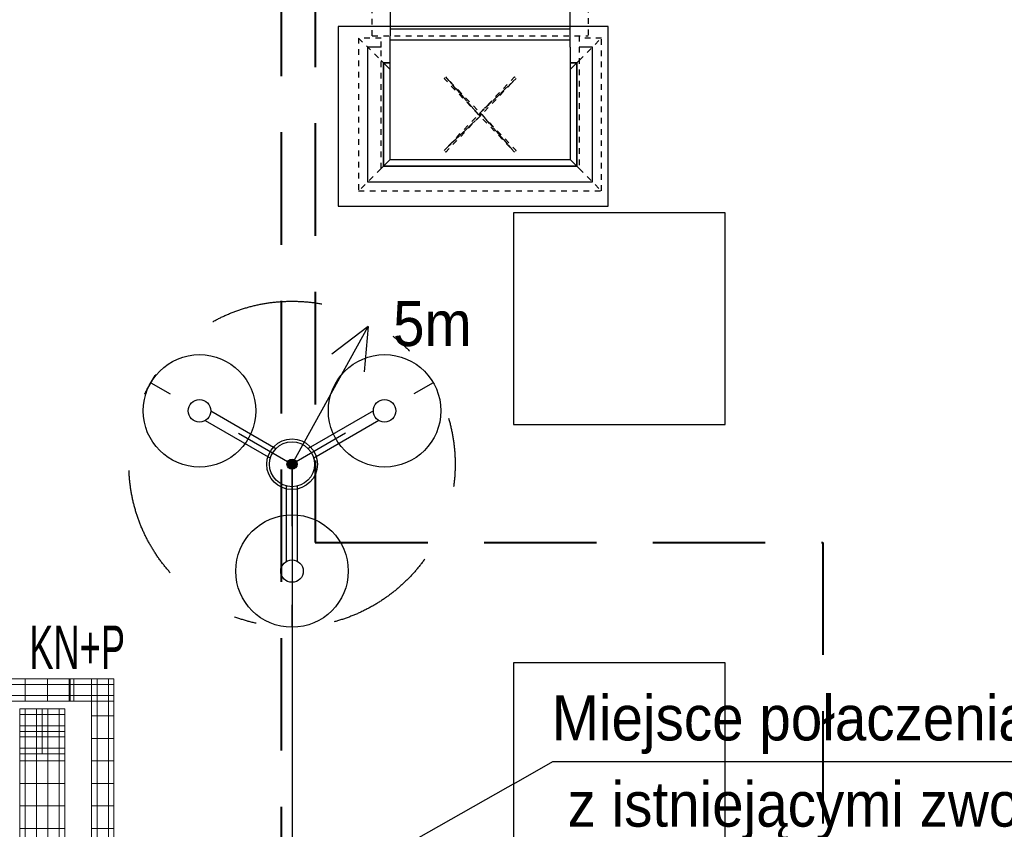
# Model space of a CAD drawing. Header units: millimetres. Extents: x -165365 to -33565, y 7406 to 103342.
# Tile 91 of 256: x -112324 to -107948, y 34996 to 38597. Entities that reach past the tile are written whole.
import ezdxf
from ezdxf.enums import TextEntityAlignment as Align

# ---------------------------------------------------------------- set-up
doc = ezdxf.new("R2010")
doc.units = ezdxf.units.MM
doc.header["$MEASUREMENT"] = 0
for name, pattern in [('ACAD_ISO03W100', [150, 60, -90]), ('DASHED2', [0.375, 0.25, -0.125]), ('Dashed2cust', [50, 25, -25]), ('DDS_LT8', [259.999998, 20, -69.999999, 100, -69.999999]), ('Wipeout_Contour', [1000, 0, -1000])]:
    doc.linetypes.add(name, pattern=pattern)
doc.layers.add('2DE_PRO_CblfEZ', color=80, linetype='Continuous', lineweight=15)
doc.layers.add('CP_DETAL', color=33, linetype='Continuous', lineweight=9)
for name, color, linetype in [('___INST__AR_podstawy', 3, 'Continuous'), ('ELEK CIENKIE', 80, 'Continuous'), ('ELEK ODGROMÓWKA', 214, 'Continuous'), ('ELEK OPIS', 140, 'Continuous'), ('FLUID-W8', 7, 'Continuous'), ('FLUID-W8-INS', 7, 'Continuous'), ('Słup', 252, 'Continuous')]:
    doc.layers.add(name, color=color, linetype=linetype)
doc.styles.add('Arial', font='arial.ttf')
doc.styles.add('CP_ATTR', font='arial.ttf')
pattern_1 = [(90, (-3e-14, -25), (-100, 6e-15), [])]

# ---------------------------------------------------------------- blocks, each defined once
blk = doc.blocks.new('A$C67C5DD4D')
at = {"color": 254, "linetype": 'Wipeout_Contour', "lineweight": 0, "ltscale": 463286.654113}
blk.add_wipeout([(43499.3, 20019.8), (44699.3, 20019.8), (44699.3, 20819.8), (43499.3, 20819.8)], dxfattribs=at).dxf.layer = 'Słup'
at = {"color": 254, "linetype": 'Wipeout_Contour', "lineweight": 0, "ltscale": 459730.578429}
blk.add_wipeout([(44278.5, 19050), (45218.5, 19050), (45218.5, 19990), (44278.5, 19990)], dxfattribs=at).dxf.layer = 'Słup'
at = {"color": 254, "linetype": 'Wipeout_Contour', "lineweight": 0, "ltscale": 457416.667858}
blk.add_wipeout([(44278.5, 17050), (45218.5, 17050), (45218.5, 17990), (44278.5, 17990)], dxfattribs=at).dxf.layer = 'Słup'
at = {"layer": 'Słup'}
for p, q in [((44699.3, 20819.8), (43499.3, 20819.8)), ((43499.3, 20819.8), (43499.3, 20019.8)), ((44699.3, 20019.8), (44699.3, 20819.8)), ((43499.3, 20019.8), (44699.3, 20019.8)), ((45218.5, 19990), (44278.5, 19990)), ((44278.5, 19990), (44278.5, 19050)), ((45218.5, 19050), (45218.5, 19990)), ((44278.5, 19050), (45218.5, 19050)), ((45218.5, 17990), (44278.5, 17990)), ((44278.5, 17990), (44278.5, 17050)), ((45218.5, 17050), (45218.5, 17990))]:
    blk.add_line(p, q, dxfattribs=at)
blk = doc.blocks.new('spód iglica')
at = {"layer": 'ELEK ODGROMÓWKA', "color": 7, "linetype": 'DDS_LT8'}
for p in [(-10292.73, 36525.09), (-10041.58, 36525.09), (-10167.16, 36307.59)]:
    blk.add_line(p, (-10167.16, 36452.59), dxfattribs=at)
at = {"layer": 'ELEK ODGROMÓWKA', "color": 7}
for p, q in [((-10239.43, 36500.09), (-10181.43, 36466.6)), ((-10094.88, 36500.09), (-10152.89, 36466.6)), ((-10244.43, 36491.43), (-10186.43, 36457.94)), ((-10089.88, 36491.43), (-10147.89, 36457.94)), ((-10172.16, 36366.25), (-10172.16, 36433.23)), ((-10162.16, 36366.25), (-10162.16, 36433.23))]:
    blk.add_line(p, q, dxfattribs=at)
at = {"layer": 'ELEK ODGROMÓWKA', "color": 7, "linetype": 'DDS_LT8'}
blk.add_circle((-10167.16, 36452.59), 145, dxfattribs=at)
at = {"layer": 'ELEK ODGROMÓWKA', "color": 7}
for centre, radius in [((-10249.43, 36500.09), 50), ((-10084.88, 36500.09), 50), ((-10249.43, 36500.09), 10), ((-10084.88, 36500.09), 10), ((-10167.16, 36452.59), 20), ((-10167.16, 36357.59), 50), ((-10167.16, 36357.59), 10)]:
    blk.add_circle(centre, radius, dxfattribs=at)
blk = doc.blocks.new('iglica')
at = {"layer": 'ELEK ODGROMÓWKA'}
blk.add_hatch(color=256, dxfattribs=at).paths.add_polyline_path([(1043.59, -4064.29, 1), (1039.09, -4064.29, 1)])
for p, q in [((1041.34, -4064.29), (1075.18, -4003.1)), ((1075.18, -4003.1), (1059.04, -4015.3)), ((1075.18, -4003.1), (1073.42, -4023.25))]:
    blk.add_line(p, q, dxfattribs=at)
for radius in [11.25, 2.25]:
    blk.add_circle((1041.34, -4064.29), radius, dxfattribs=at)
blk = doc.blocks.new('2dcblcf_seg_200kp1')
for p, q in [((0, 0), (0, 200)), ((0, 200), (200, 200)), ((200, 0), (200, 200)), ((0, 0), (200, 0))]:
    blk.add_line(p, q)
at = {"layer": 'CP_DETAL'}
for p, q in [((100, 0), (100, 200)), ((200, 175), (0, 175)), ((200, 125), (0, 125)), ((0, 75), (200, 75)), ((200, 25), (0, 25))]:
    blk.add_line(p, q, dxfattribs=at)
blk = doc.blocks.new('2dcblcf_seg_200kp2')
for p, q in [((0, 0), (0, 200)), ((0, 200), (200, 200)), ((200, 0), (200, 200)), ((0, 0), (200, 0))]:
    blk.add_line(p, q)
at = {"layer": 'CP_DETAL'}
for p, q in [((100, 0), (100, 200)), ((200, 175), (0, 175)), ((200, 125), (0, 125)), ((0, 75), (200, 75)), ((200, 25), (0, 25))]:
    blk.add_line(p, q, dxfattribs=at)
blk = doc.blocks.new('2dcblf_korcf54_koll_b200_h054_r280_w090_l400_ov7xv5')
blk.add_blockref('2dcblcf_seg_200kp1', (0, -100))
at = {"rotation": 90}
blk.add_blockref('2dcblcf_seg_200kp2', (200, -100), dxfattribs=at)
at = {"linetype": 'ByBlock', "style": 'CP_ATTR', "flags": 9}
for tag in ['COUPLERS', 'NAME', 'COVER', 'DIVIDER', 'WEIGHT', 'OTHER', 'MOUNTINGS', 'MOUNTDIST', 'PRODUCER', 'ORDER-NO', 'GROUP', 'NUMBER']:
    blk.add_attdef(tag, text='', height=0.00005, dxfattribs=at).set_placement((0, 0), align=Align.MIDDLE_LEFT)
blk = doc.blocks.new('2dcblf_korcf54v_b200_h054_v4ghe1')
at = {"layer": 'CP_DETAL'}
h = blk.add_hatch(dxfattribs=at)
h.set_pattern_fill('_USER', color=256, scale=100, angle=90, style=0, pattern_type=0)
h.set_pattern_definition(pattern_1)
h.paths.add_polyline_path([(0, 100), (1086.6, 100), (1086.6, -100), (0, -100)])
for p, q in [((0, -100), (0, 100)), ((0, 100), (1086.6, 100)), ((1086.6, -100), (1086.6, 100)), ((0, -100), (1086.6, -100))]:
    blk.add_line(p, q)
for p, q in [((1086.6, 75), (0, 75)), ((1086.6, 25), (0, 25)), ((0, -25), (1086.6, -25)), ((1086.6, -75), (0, -75))]:
    blk.add_line(p, q, dxfattribs=at)
at = {"linetype": 'ByBlock', "style": 'CP_ATTR', "flags": 9}
for tag in ['NAME', 'NUMBER', 'GROUP', 'ORDER-NO', 'PRODUCER', 'COUPLERS', 'MOUNTDIST', 'MOUNTINGS', 'OTHER', 'WEIGHT', 'DIVIDER', 'COVER']:
    blk.add_attdef(tag, text='', height=0.00005, dxfattribs=at).set_placement((-0.1, 0), align=Align.MIDDLE_LEFT)
blk = doc.blocks.new('2dcblcf_seg_100kp1')
for p, q in [((0, 0), (0, 100)), ((0, 100), (100, 100)), ((100, 0), (100, 100)), ((0, 0), (100, 0))]:
    blk.add_line(p, q)
at = {"layer": 'CP_DETAL'}
for p, q in [((100, 75), (0, 75)), ((0, 25), (100, 25))]:
    blk.add_line(p, q, dxfattribs=at)
blk = doc.blocks.new('2dcblcf_seg_100kp2')
for p, q in [((0, 0), (0, 100)), ((0, 100), (100, 100)), ((100, 0), (100, 100)), ((0, 0), (100, 0))]:
    blk.add_line(p, q)
at = {"layer": 'CP_DETAL'}
for p, q in [((100, 75), (0, 75)), ((0, 25), (100, 25))]:
    blk.add_line(p, q, dxfattribs=at)
blk = doc.blocks.new('2dcblf_korcf54_koll_b100_h054_r220_w090_l200_f0mnyj4')
blk.add_blockref('2dcblcf_seg_100kp1', (0, -50))
at = {"rotation": 90}
blk.add_blockref('2dcblcf_seg_100kp2', (100, -50), dxfattribs=at)
at = {"linetype": 'ByBlock', "style": 'CP_ATTR', "flags": 9}
for tag in ['COUPLERS', 'NAME', 'COVER', 'DIVIDER', 'WEIGHT', 'OTHER', 'MOUNTINGS', 'MOUNTDIST', 'PRODUCER', 'ORDER-NO', 'GROUP', 'NUMBER']:
    blk.add_attdef(tag, text='', height=0.00005, dxfattribs=at).set_placement((0, 0), align=Align.MIDDLE_LEFT)
blk = doc.blocks.new('2Dcblfmark100')
at = {"color": 3}
for p, q in [((-10, -50), (-10, 50)), ((10, -50), (10, 50))]:
    blk.add_line(p, q, dxfattribs=at)
blk = doc.blocks.new('2dcblf_korcf54v_b100_h054_fdrddfd')
at = {"layer": 'CP_DETAL'}
h = blk.add_hatch(dxfattribs=at)
h.set_pattern_fill('_USER', color=256, scale=100, angle=90, style=0, pattern_type=0)
h.set_pattern_definition(pattern_1)
h.paths.add_polyline_path([(0, 50), (6088.5, 50), (6088.5, -50), (0, -50)])
for p, q in [((0, -50), (0, 50)), ((0, 50), (6088.5, 50)), ((6088.5, -50), (6088.5, 50)), ((0, -50), (6088.5, -50))]:
    blk.add_line(p, q)
for p, q in [((6088.5, 25), (0, 25)), ((0, -25), (6088.5, -25))]:
    blk.add_line(p, q, dxfattribs=at)
for p in [(3000, 0), (6000, 0)]:
    blk.add_blockref('2Dcblfmark100', p)
at = {"linetype": 'ByBlock', "style": 'CP_ATTR', "flags": 9}
for tag in ['NAME', 'NUMBER', 'GROUP', 'ORDER-NO', 'PRODUCER', 'COUPLERS', 'MOUNTDIST', 'MOUNTINGS', 'OTHER', 'WEIGHT', 'DIVIDER', 'COVER']:
    blk.add_attdef(tag, text='', height=0.00005, dxfattribs=at).set_placement((-0.1, 0), align=Align.MIDDLE_LEFT)
blk = doc.blocks.new('2dcblf_korcf54v_b100_h054_ffekav4')
at = {"layer": 'CP_DETAL'}
h = blk.add_hatch(dxfattribs=at)
h.set_pattern_fill('_USER', color=256, scale=100, angle=90, style=0, pattern_type=0)
h.set_pattern_definition(pattern_1)
h.paths.add_polyline_path([(0, 50), (1123.6, 50), (1123.6, -50), (0, -50)])
for p, q in [((0, -50), (0, 50)), ((0, 50), (1123.6, 50)), ((1123.6, -50), (1123.6, 50)), ((0, -50), (1123.6, -50))]:
    blk.add_line(p, q)
for p, q in [((1123.6, 25), (0, 25)), ((0, -25), (1123.6, -25))]:
    blk.add_line(p, q, dxfattribs=at)
at = {"linetype": 'ByBlock', "style": 'CP_ATTR', "flags": 9}
for tag in ['NAME', 'NUMBER', 'GROUP', 'ORDER-NO', 'PRODUCER', 'COUPLERS', 'MOUNTDIST', 'MOUNTINGS', 'OTHER', 'WEIGHT', 'DIVIDER', 'COVER']:
    blk.add_attdef(tag, text='', height=0.00005, dxfattribs=at).set_placement((-0.1, 0), align=Align.MIDDLE_LEFT)

msp = doc.modelspace()

# ---------------------------------------------------------------- block references
msp.add_blockref('A$C67C5DD4D', (-154407.14734, 17746.99902))

# ---------------------------------------------------------------- next in the draw order: linework, layer by layer
at = {"layer": '___INST__AR_podstawy', "color": 80, "linetype": 'DASHED2', "lineweight": 40, "ltscale": 2000}
msp.add_lwpolyline([(-111160, 43385.96436), (-119460, 43385.96436), (-119460, 32345.96436), (-111160, 32345.96436)], close=True, dxfattribs=at)
at = {"layer": '___INST__AR_podstawy', "color": 10, "linetype": 'DASHED2', "lineweight": 40, "ltscale": 2000}
msp.add_lwpolyline([(-111010, 36271.93996), (-108753.94409, 36271.93996), (-108753.94409, 26371.93996), (-94733.94409, 26371.93996), (-94733.94409, 36271.93996), (-101924.79535, 36271.93996), (-101924.79535, 43385.96436), (-111010, 43385.96436), (-111010, 36271.93996), (-110728.63052, 36271.93996)], dxfattribs=at)
at = {"layer": 'ELEK CIENKIE', "color": 232, "linetype": 'ACAD_ISO03W100', "ltscale": 3}
for centre in [(-111113.41336, 36619.62119), (-102512.5, 28196.39876)]:
    msp.add_circle(centre, 7540, dxfattribs=at)
at = {"layer": 'ELEK ODGROMÓWKA'}
msp.add_line((-111113.41336, 36619.62119), (-111113.41336, 34950.62119), dxfattribs=at)
at = {"layer": 'ELEK OPIS'}
for p, q in [((-109955.2952, 35296.67227), (-111027.05581, 34689.76685)), ((-106010.42759, 35296.67227), (-109955.2952, 35296.67227))]:
    msp.add_line(p, q, dxfattribs=at)
at = {"layer": 'FLUID-W8', "linetype": 'ByBlock'}
for p, q in [((-110677.48811, 41352.96943, 4925), (-110677.48811, 38524.96943, 4925)), ((-109877.48811, 38524.96943, 4925), (-109877.48811, 41352.96943, 4925))]:
    msp.add_line(p, q, dxfattribs=at)
at = {"layer": 'FLUID-W8', "linetype": 'Continuous'}
msp.add_line((-109877.48811, 38554.96943, 4925), (-110677.48811, 38554.96943, 4925), dxfattribs=at)
at = {"layer": 'FLUID-W8', "linetype": 'ByBlock', "extrusion": (-1, 4.28626e-16, -1.83697e-16)}
for p, q in [((-110677.48811, 38474.96943, 4875), (-110677.48811, 38524.96943, 4875)), ((-109877.48811, 38474.96943, 4875), (-109877.48811, 38524.96943, 4875)), ((-110677.48811, 37974.96943, 4875), (-110677.48811, 38474.96943, 4875)), ((-109877.48811, 38474.96943, 4875), (-109877.48811, 37974.96943, 4875)), ((-110707.48811, 38404.96943, 4875), (-110677.48811, 38374.96943, 4875)), ((-109847.48811, 38404.96943, 4875), (-109877.48811, 38374.96943, 4875)), ((-110677.48811, 37974.96943, 4875), (-110707.48811, 37944.96943, 4875)), ((-110677.48811, 37974.96943, 4875), (-109877.48811, 37974.96943, 4875)), ((-109847.48811, 37944.96943, 4875), (-109877.48811, 37974.96943, 4875))]:
    msp.add_line(p, q, dxfattribs=at)
at = {"layer": 'FLUID-W8', "linetype": 'ByBlock', "extrusion": (1.22465e-16, 1, -1.83697e-16)}
for p, q in [((-110777.48811, 38474.96943, 4075), (-110777.48811, 37874.96943, 4075)), ((-110717.48811, 38474.96943, 4075), (-110777.48811, 38474.96943, 4075)), ((-109777.48811, 38474.96943, 4075), (-109837.48811, 38474.96943, 4075)), ((-109777.48811, 37874.96943, 4075), (-109777.48811, 38474.96943, 4075)), ((-110717.48811, 38414.96943, 4075), (-110707.48811, 38404.96943, 4075)), ((-110707.48811, 38404.96943, 4075), (-110677.48811, 38374.96943, 4075)), ((-109877.48811, 38374.96943, 4075), (-109847.48811, 38404.96943, 4075)), ((-109847.48811, 38404.96943, 4075), (-109837.48811, 38414.96943, 4075)), ((-110707.48811, 37944.96943, 4075), (-110717.48811, 37934.96943, 4075)), ((-110677.48811, 37974.96943, 4075), (-110707.48811, 37944.96943, 4075)), ((-109877.48811, 37974.96943, 4075), (-109847.48811, 37944.96943, 4075)), ((-109847.48811, 37944.96943, 4075), (-109837.48811, 37934.96943, 4075)), ((-110777.48811, 37874.96943, 4075), (-109777.48811, 37874.96943, 4075))]:
    msp.add_line(p, q, dxfattribs=at)
at = {"layer": 'FLUID-W8', "linetype": 'Continuous', "extrusion": (-1, 4.28626e-16, -1.83697e-16)}
for p, q in [((-109877.48811, 38504.96943, 4875), (-110677.48811, 38504.96943, 4875)), ((-110707.48811, 38404.96943, 4875), (-110677.48811, 38404.96943, 4875)), ((-110707.48811, 37944.96943, 4875), (-110707.48811, 38404.96943, 4875)), ((-109877.48811, 38404.96943, 4875), (-109847.48811, 38404.96943, 4875)), ((-109847.48811, 38404.96943, 4875), (-109847.48811, 37944.96943, 4875)), ((-109847.48811, 37944.96943, 4875), (-110707.48811, 37944.96943, 4875))]:
    msp.add_line(p, q, dxfattribs=at)
at = {"layer": 'FLUID-W8', "linetype": 'Continuous', "extrusion": (1.22465e-16, 1, -1.83697e-16)}
for p, q in [((-110677.48811, 38404.96943, 4075), (-110707.48811, 38404.96943, 4075)), ((-110707.48811, 38404.96943, 4075), (-110707.48811, 37944.96943, 4075)), ((-109847.48811, 38404.96943, 4075), (-109877.48811, 38404.96943, 4075)), ((-109847.48811, 37944.96943, 4075), (-109847.48811, 38404.96943, 4075)), ((-110707.48811, 37944.96943, 4075), (-109847.48811, 37944.96943, 4075))]:
    msp.add_line(p, q, dxfattribs=at)
at = {"layer": 'FLUID-W8-INS', "linetype": 'Dashed2cust'}
for p, q in [((-110757.48811, 38524.96943, 4925), (-110757.48811, 41352.96943, 4925)), ((-109797.48811, 41352.96943, 4925), (-109797.48811, 38524.96943, 4925)), ((-110757.48811, 38524.96943, 4925), (-109797.48811, 38524.96943, 4925))]:
    msp.add_line(p, q, dxfattribs=at)
at = {"layer": 'FLUID-W8-INS', "linetype": 'Dashed2cust', "extrusion": (1.22465e-16, 1, -1.83697e-16)}
for p, q in [((-110717.48811, 38514.96943, 4075), (-110817.48811, 38514.96943, 4075)), ((-110817.48811, 38514.96943, 4075), (-110817.48811, 37834.96943, 4075)), ((-110817.48811, 38514.96943, 4075), (-110717.48811, 38414.96943, 4075)), ((-109837.48811, 38414.96943, 4075), (-109737.48811, 38514.96943, 4075)), ((-109737.48811, 38514.96943, 4075), (-109837.48811, 38514.96943, 4075)), ((-109737.48811, 37834.96943, 4075), (-109737.48811, 38514.96943, 4075)), ((-110717.48811, 37934.96943, 4075), (-110817.48811, 37834.96943, 4075)), ((-109837.48811, 37934.96943, 4075), (-109737.48811, 37834.96943, 4075)), ((-110817.48811, 37834.96943, 4075), (-109737.48811, 37834.96943, 4075))]:
    msp.add_line(p, q, dxfattribs=at)
at = {"layer": 'FLUID-W8-INS', "linetype": 'Dashed2cust', "extrusion": (-1, 4.28626e-16, -1.83697e-16)}
for p, q in [((-110717.48811, 38474.96943, 4875), (-110717.48811, 38524.96943, 4875)), ((-109837.48811, 38524.96943, 4875), (-109837.48811, 38474.96943, 4875)), ((-110717.48811, 37934.96943, 4875), (-110717.48811, 38474.96943, 4875)), ((-109837.48811, 38474.96943, 4875), (-109837.48811, 37934.96943, 4875))]:
    msp.add_line(p, q, dxfattribs=at)

# ---------------------------------------------------------------- next in the draw order: block references
at = {"layer": '2DE_PRO_CblfEZ'}
msp.add_blockref('2dcblf_korcf54v_b100_h054_fdrddfd', (-118093.29536, 35615.70108), dxfattribs=at)
at = {"layer": '2DE_PRO_CblfEZ', "yscale": -1}
for name, p in [('2dcblf_korcf54_koll_b100_h054_r220_w090_l200_f0mnyj4', (-112004.8164, 35615.70108)), ('2dcblf_korcf54_koll_b200_h054_r280_w090_l400_ov7xv5', (-112323.79397, 35431.8519))]:
    msp.add_blockref(name, p, dxfattribs=at)
at = {"layer": '2DE_PRO_CblfEZ', "rotation": 270}
for name, p in [('2dcblf_korcf54v_b100_h054_ffekav4', (-111954.8164, 35565.70108)), ('2dcblf_korcf54v_b200_h054_v4ghe1', (-112223.79397, 35331.8519))]:
    msp.add_blockref(name, p, dxfattribs=at)
at = {"layer": 'ELEK ODGROMÓWKA', "xscale": 5, "yscale": 5, "zscale": 5}
msp.add_blockref('spód iglica', (-60277.63009, -145643.33286), dxfattribs=at)
at = {"layer": 'ELEK ODGROMÓWKA', "ltscale": 0.2, "xscale": 10, "yscale": 10, "zscale": 10}
msp.add_blockref('iglica', (-121526.80584, 77262.53263), dxfattribs=at)

# ---------------------------------------------------------------- next in the draw order: texts
at = {"layer": '2DE_PRO_CblfEZ', "style": 'Arial', "width": 0.6}
msp.add_text('KN+P', height=192.456, dxfattribs=at).set_placement((-112281.28795, 35709.7187))
at = {"layer": 'ELEK OPIS', "style": 'Arial', "width": 0.9}
for s, p in [('5m', (-110664.55264, 37145.23859)), ('Miejsce połaczenia projektowanych ', (-109958.58241, 35391.47403)), (' z istniejącymi zwodami poziomymi', (-109958.58241, 35007.88932))]:
    msp.add_text(s, height=200, dxfattribs=at).set_placement(p)

# ---------------------------------------------------------------- next in the draw order: meshes
at = {"layer": 'FLUID-W8-INS', "linetype": 'Dashed2cust'}
mesh = msp.add_polyface(dxfattribs=at)
corners = [(-110277.48811, 38182.0405, 3575), (-110124.55918, 38342.0405, 3575), (-110117.48811, 38334.96943, 3575), (-110270.41704, 38174.96943, 3575), (-110117.48811, 38014.96943, 3575), (-110124.55918, 38007.89836, 3575), (-110277.48811, 38167.89836, 3575), (-110430.41704, 38007.89836, 3575), (-110437.48811, 38014.96943, 3575), (-110284.55918, 38174.96943, 3575), (-110437.48811, 38334.96943, 3575), (-110430.41704, 38342.0405, 3575)]
mesh.append_faces([[corners[k] for k in face] for face in [(3, 4, 5), (3, 5, 6), (6, 0, 3), (0, 1, 2), (0, 2, 3), (9, 10, 11), (9, 11, 0), (0, 6, 9), (6, 7, 8), (6, 8, 9)]], dxfattribs={"vtx0": -1, "vtx1": -1, "vtx2": -1})

doc.saveas('drawing.dxf')
